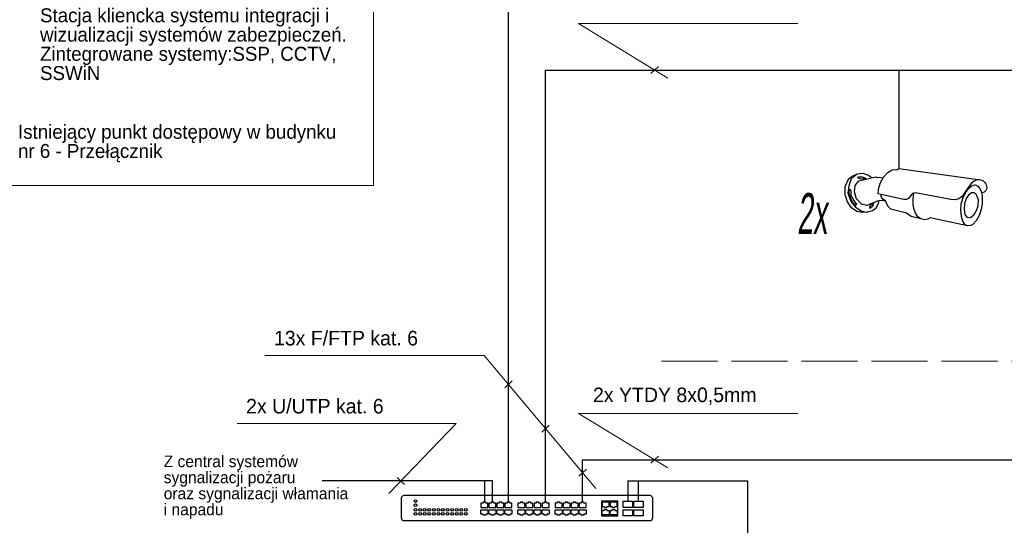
# Model space of a CAD drawing. Header units: centimetres. Extents: x 74448 to 96987, y -37016 to -10817.
# Tile 61 of 174: x 80411 to 82100, y -35775 to -34908. Entities that reach past the tile are written whole.
import ezdxf

# ---------------------------------------------------------------- set-up
doc = ezdxf.new("R2010")
doc.units = ezdxf.units.CM
doc.header["$LTSCALE"] = 0.02
doc.linetypes.add('ACAD_ISO02W100', pattern=[15, 12, -3])
doc.layers.get('0').update_dxf_attribs({"color": 8, "lineweight": 13})
doc.layers.add('_pk_opis legenda', color=7, linetype='Continuous')
doc.layers.add('okablowanie', color=7, linetype='Continuous')
for name, color, linetype, lineweight in [('CCTV', 7, 'Continuous', 25), ('ei30', 8, 'Continuous', 13), ('linia', 7, 'Continuous', 5)]:
    doc.layers.add(name, color=color, linetype=linetype, lineweight=lineweight)
doc.styles.add('1-100', font='arial.ttf', dxfattribs={"width": 0.5, "oblique": 5, "height": 20})
doc.styles.get("Standard").update_dxf_attribs({"font": 'arial.ttf', "height": 12})
doc.styles.add('Tomasz_W legenda', font='TCM_____.TTF')

# ---------------------------------------------------------------- blocks, each defined once
blk = doc.blocks.new('AAT_ZyXEL_24P')
blk.add_lwpolyline([(1, 9.71), (94, 9.71, -0.414214), (95, 8.71), (95, 1, -0.414214), (94, 0), (1, 0, -0.414214), (0, 1), (0, 8.71, -0.414214)], format="xyb", close=True)
for points in [[(81.96, 7.47), (75.67, 7.47), (75.67, 1.9), (81.96, 1.9)], [(87.48, 5.11), (83.97, 5.11), (83.97, 7.47), (87.48, 7.47)], [(91.45, 5.11), (87.95, 5.11), (87.95, 7.47), (91.45, 7.47)], [(31.37, 5.11), (32.69, 5.11), (32.69, 6.76), (31.85, 6.76), (31.85, 7.14), (31.37, 7.14), (30.89, 7.14), (30.89, 6.76), (30.05, 6.76), (30.05, 5.11)], [(31.37, 4.27), (32.69, 4.27), (32.69, 2.62), (31.85, 2.62), (31.85, 2.24), (31.37, 2.24), (30.89, 2.24), (30.89, 2.62), (30.05, 2.62), (30.05, 4.27)], [(34.4, 5.11), (35.73, 5.11), (35.73, 6.76), (34.89, 6.76), (34.89, 7.14), (34.4, 7.14), (33.92, 7.14), (33.92, 6.76), (33.08, 6.76), (33.08, 5.11)], [(34.4, 4.27), (35.73, 4.27), (35.73, 2.62), (34.89, 2.62), (34.89, 2.24), (34.4, 2.24), (33.92, 2.24), (33.92, 2.62), (33.08, 2.62), (33.08, 4.27)], [(37.44, 5.11), (38.76, 5.11), (38.76, 6.76), (37.92, 6.76), (37.92, 7.14), (37.44, 7.14), (36.96, 7.14), (36.96, 6.76), (36.12, 6.76), (36.12, 5.11)], [(37.44, 4.27), (38.76, 4.27), (38.76, 2.62), (37.92, 2.62), (37.92, 2.24), (37.44, 2.24), (36.96, 2.24), (36.96, 2.62), (36.12, 2.62), (36.12, 4.27)], [(40.47, 5.11), (41.8, 5.11), (41.8, 6.76), (40.96, 6.76), (40.96, 7.14), (40.47, 7.14), (39.99, 7.14), (39.99, 6.76), (39.15, 6.76), (39.15, 5.11)], [(40.47, 4.27), (41.8, 4.27), (41.8, 2.62), (40.96, 2.62), (40.96, 2.24), (40.47, 2.24), (39.99, 2.24), (39.99, 2.62), (39.15, 2.62), (39.15, 4.27)], [(45.41, 5.11), (46.73, 5.11), (46.73, 6.76), (45.89, 6.76), (45.89, 7.14), (45.41, 7.14), (44.93, 7.14), (44.93, 6.76), (44.09, 6.76), (44.09, 5.11)], [(45.41, 4.27), (46.73, 4.27), (46.73, 2.62), (45.89, 2.62), (45.89, 2.24), (45.41, 2.24), (44.93, 2.24), (44.93, 2.62), (44.09, 2.62), (44.09, 4.27)], [(48.45, 5.11), (49.77, 5.11), (49.77, 6.76), (48.93, 6.76), (48.93, 7.14), (48.45, 7.14), (47.96, 7.14), (47.96, 6.76), (47.12, 6.76), (47.12, 5.11)], [(48.45, 4.27), (49.77, 4.27), (49.77, 2.62), (48.93, 2.62), (48.93, 2.24), (48.45, 2.24), (47.96, 2.24), (47.96, 2.62), (47.12, 2.62), (47.12, 4.27)], [(51.48, 5.11), (52.8, 5.11), (52.8, 6.76), (51.96, 6.76), (51.96, 7.14), (51.48, 7.14), (51, 7.14), (51, 6.76), (50.16, 6.76), (50.16, 5.11)], [(51.48, 4.27), (52.8, 4.27), (52.8, 2.62), (51.96, 2.62), (51.96, 2.24), (51.48, 2.24), (51, 2.24), (51, 2.62), (50.16, 2.62), (50.16, 4.27)], [(54.52, 5.11), (55.84, 5.11), (55.84, 6.76), (55, 6.76), (55, 7.14), (54.52, 7.14), (54.03, 7.14), (54.03, 6.76), (53.19, 6.76), (53.19, 5.11)], [(54.52, 4.27), (55.84, 4.27), (55.84, 2.62), (55, 2.62), (55, 2.24), (54.52, 2.24), (54.03, 2.24), (54.03, 2.62), (53.19, 2.62), (53.19, 4.27)], [(59.45, 5.11), (60.78, 5.11), (60.78, 6.76), (59.94, 6.76), (59.94, 7.14), (59.45, 7.14), (58.97, 7.14), (58.97, 6.76), (58.13, 6.76), (58.13, 5.11)], [(59.45, 4.27), (60.78, 4.27), (60.78, 2.62), (59.94, 2.62), (59.94, 2.24), (59.45, 2.24), (58.97, 2.24), (58.97, 2.62), (58.13, 2.62), (58.13, 4.27)], [(62.49, 5.11), (63.81, 5.11), (63.81, 6.76), (62.97, 6.76), (62.97, 7.14), (62.49, 7.14), (62.01, 7.14), (62.01, 6.76), (61.17, 6.76), (61.17, 5.11)], [(62.49, 4.27), (63.81, 4.27), (63.81, 2.62), (62.97, 2.62), (62.97, 2.24), (62.49, 2.24), (62.01, 2.24), (62.01, 2.62), (61.17, 2.62), (61.17, 4.27)], [(65.52, 5.11), (66.85, 5.11), (66.85, 6.76), (66.01, 6.76), (66.01, 7.14), (65.52, 7.14), (65.04, 7.14), (65.04, 6.76), (64.2, 6.76), (64.2, 5.11)], [(65.52, 4.27), (66.85, 4.27), (66.85, 2.62), (66.01, 2.62), (66.01, 2.24), (65.52, 2.24), (65.04, 2.24), (65.04, 2.62), (64.2, 2.62), (64.2, 4.27)], [(68.56, 5.11), (69.88, 5.11), (69.88, 6.76), (69.04, 6.76), (69.04, 7.14), (68.56, 7.14), (68.08, 7.14), (68.08, 6.76), (67.24, 6.76), (67.24, 5.11)], [(68.56, 4.27), (69.88, 4.27), (69.88, 2.62), (69.04, 2.62), (69.04, 2.24), (68.56, 2.24), (68.08, 2.24), (68.08, 2.62), (67.24, 2.62), (67.24, 4.27)], [(77.27, 7.09), (75.95, 7.09), (75.95, 5.44), (76.79, 5.44), (76.79, 5.06), (77.27, 5.06), (77.75, 5.06), (77.75, 5.44), (78.59, 5.44), (78.59, 7.09)], [(77.27, 2.33), (75.95, 2.33), (75.95, 3.98), (76.79, 3.98), (76.79, 4.36), (77.27, 4.36), (77.75, 4.36), (77.75, 3.98), (78.59, 3.98), (78.59, 2.33)], [(80.3, 7.09), (78.98, 7.09), (78.98, 5.44), (79.82, 5.44), (79.82, 5.06), (80.3, 5.06), (80.79, 5.06), (80.79, 5.44), (81.63, 5.44), (81.63, 7.09)], [(80.3, 2.33), (78.98, 2.33), (78.98, 3.98), (79.82, 3.98), (79.82, 4.36), (80.3, 4.36), (80.79, 4.36), (80.79, 3.98), (81.63, 3.98), (81.63, 2.33)], [(87.48, 1.9), (83.97, 1.9), (83.97, 4.27), (87.48, 4.27)], [(91.45, 1.9), (87.95, 1.9), (87.95, 4.27), (91.45, 4.27)]]:
    blk.add_lwpolyline(points, close=True)
for centre in [(5.27, 7.55), (5.27, 5.98), (5.27, 4.25), (7, 4.25), (8.74, 4.25), (10.47, 4.25), (12.2, 4.25), (13.94, 4.25), (15.67, 4.25), (17.41, 4.25), (19.14, 4.25), (20.87, 4.25), (22.61, 4.25), (24.34, 4.25), (5.27, 2.68), (7, 2.68), (8.74, 2.68), (10.47, 2.68), (12.2, 2.68), (13.94, 2.68), (15.67, 2.68), (17.41, 2.68), (19.14, 2.68), (20.87, 2.68), (22.61, 2.68), (24.34, 2.68)]:
    blk.add_circle(centre, 0.508)
blk = doc.blocks.new('AAT_BULLET')
for points in [[(41.96, 3.43), (41.07, 3.35), (40.23, 2.99), (39.44, 2.31), (38.74, 1.43), (37.85, 0.25), (37.13, -0.9), (36.53, -1.8), (35.51, -2.52), (34.48, -2.82), (32.97, -2.73), (21.92, -0.7), (20.98, -0.92), (20.31, -1.7), (19.73, -2.39), (19.08, -2.8), (18.29, -2.77), (10.33, -0.96), (10.42, 0.53), (11.02, 2.56), (12, 4.25), (13.3, 5.72), (14.63, 6.48), (15.34, 6.63), (16.11, 6.57), (16.71, 6.93)], [(16.71, 6.93), (42.24, 3.39)], [(6.63, -6.71), (5.32, -6.77), (3.6, -6.54), (1.99, -5.35), (0.73, -3.51), (0.01, -1.27), (-0.01, 1.27), (1.15, 3.78), (2.53, 4.74), (3.71, 5.12)], [(8.33, 4.05), (7.05, 4.9), (5.56, 5.37), (3.71, 5.12), (1.86, 3.75), (1.1, 1.53), (0.85, -0.77), (1.72, -3.23), (3.21, -5.11), (4.94, -6.26), (6.63, -6.71), (8.5, -6.18), (9.63, -5.34), (10.36, -3.96), (10.58, -3.13)], [(12.6, -3.25), (11.57, -3.09), (10.34, -3.14), (9.4, -3.46), (8.47, -3.93), (6.73, -4.64), (5.1, -4.22), (3.56, -2.59), (2.89, -0.4), (3.06, 1.67), (4.26, 3.05), (9.51, 4.34), (9.94, 4.12), (10.85, 4.26), (11.89, 4.05)], [(42.24, 3.39), (42.66, 3.27), (43.05, 3.06), (43.45, 2.7), (43.78, 2.24), (43.98, 1.85), (44.12, 1.46), (44.17, 1.05), (44.13, 0.45), (43.87, 0.03), (43.42, -0.41), (43.05, -0.58), (42.53, -0.73), (42.71, -1.56), (42.78, -2.82), (42.78, -4.07), (42.43, -5.84), (41.77, -7.71), (40.91, -9.43), (39.91, -10.46), (39.22, -10.83), (38.23, -10.97), (37.42, -10.64), (36.67, -9.5), (36.28, -8.03), (36.14, -6.08), (36.23, -4.19), (36.68, -2.42), (37.51, -0.68), (38.56, 0.74), (39.49, 1.56), (40.05, 1.77), (40.7, 1.79), (41.4, 1.4), (41.98, 0.7), (42.47, -0.3), (42.53, -0.73)], [(24.82, -9.12), (20.6, -8.01), (19.18, -6.97), (14.26, -5.73), (13.26, -4.82), (12.56, -3.15), (11.76, -2.6), (11.27, -1.82), (11.22, -1.17)], [(38.23, -10.97), (26.48, -8.48), (25.8, -8.87), (24.82, -9.12), (23.56, -8.79), (22.72, -8.17), (21.96, -7.05), (21.43, -5.59), (21.23, -4.22), (21.24, -2.48), (21.45, -0.81)]]:
    blk.add_lwpolyline(points)
for points in [[(4.48, 4.36), (5.28, 4.32), (6.12, 3.99), (6.47, 3.85), (6.4, 3.66), (6.09, 3.58), (5.33, 3.58), (4.68, 3.69), (4.19, 3.78), (4.08, 4.03), (4.01, 4.37)], [(1.37, 0.51), (1.72, -0.02), (1.76, -0.93), (1.79, -1.49), (2.23, -2.3), (2.69, -3.01), (2.96, -3.55), (3.51, -4.18), (3.26, -4.67), (2.59, -4.05), (2.11, -3.19), (1.4, -1.69), (1.25, -1), (1.24, 0.17)], [(40.83, -1.03), (41.46, -2.73), (41.37, -4.8), (40.92, -6.25), (40.01, -7.74), (39.1, -8.49), (38.18, -8.42), (37.45, -7.48), (37.24, -5.83), (37.38, -3.92), (37.89, -2.41), (38.68, -1.2), (39.46, -0.57), (40.27, -0.59)], [(7.65, -5.5), (8.46, -4.89), (8.79, -4.45), (8.93, -4.03), (8.5, -4.08), (8.28, -4.21), (8.1, -4.38), (7.77, -4.68), (7.6, -5.06), (7.59, -5.39)]]:
    blk.add_lwpolyline(points, close=True)

msp = doc.modelspace()

# ---------------------------------------------------------------- linework, layer by layer
at = {"layer": 'linia'}
for p, q in [((81745.6, -34914.8), (81369.7, -34914.8)), ((81369.7, -34914.8), (81523, -35008.3)), ((81493.9, -35000.4), (81506.7, -34988.4)), ((81207.7, -35483.9), (80831.8, -35483.9)), ((81207.7, -35483.9), (81399.2, -35712.2)), ((81243.1, -35539.7), (81255.9, -35527.7)), ((81745.6, -35583.4), (81369.7, -35583.4)), ((81369.7, -35583.4), (81523, -35676.8)), ((81160, -35600.7), (80784, -35600.7)), ((81160, -35600.7), (81044.3, -35720.8)), ((81306.7, -35615.5), (81319.5, -35603.6)), ((81493.9, -35668.9), (81506.7, -35657)), ((81370.3, -35691.4), (81383.1, -35679.4)), ((81071.4, -35705.3), (81058.5, -35693.3))]:
    msp.add_line(p, q, dxfattribs=at)
at = {"layer": 'linia', "linetype": 'ACAD_ISO02W100', "lineweight": 15, "ltscale": 400}
msp.add_line((81512.2, -35493.9), (83125.6, -35493.9), dxfattribs=at)
at = {"layer": 'linia', "linetype": 'ACAD_ISO02W100'}
msp.add_lwpolyline([(81018.2, -34376.4), (79542.5, -34376.4), (79542.5, -35192.2), (81018.2, -35192.2)], close=True, dxfattribs=at)
at = {"layer": 'okablowanie'}
for p, q in [((81249.5, -35735.6), (81249.5, -34325.9)), ((81313.1, -35735.6), (81313.1, -34994.4)), ((81313.1, -34994.4), (82419.1, -34994.4)), ((81918.9, -34994.4), (81918.9, -35163.3)), ((81376.7, -35735.6), (81376.7, -35663)), ((81376.7, -35663), (82419.1, -35663)), ((81222, -35699.3), (80930, -35699.3)), ((81208.3, -35699.3), (81208.3, -35735.6)), ((81222, -35735.6), (81222, -35699.3)), ((81454.4, -35699.3), (81659.7, -35699.3)), ((81454.4, -35699.3), (81454.4, -35734.1)), ((81472.4, -35734.1), (81472.4, -35699.3)), ((81659.7, -35699.3), (81659.7, -36178.3))]:
    msp.add_line(p, q, dxfattribs=at)

# ---------------------------------------------------------------- block references
at = {"layer": 'CCTV'}
for name, p, xscale, yscale, zscale in [('AAT_BULLET', (81827.1, -35201.4), 5.492540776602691, 5.492540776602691, 5.492540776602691), ('AAT_ZyXEL_24P', (81066.2, -35768), 4.52808708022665, 4.52808708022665, 4.52808708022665)]:
    msp.add_blockref(name, p, dxfattribs=dict(at, xscale=xscale, yscale=yscale, zscale=zscale))

# ---------------------------------------------------------------- texts
at = {"layer": '_pk_opis legenda', "ltscale": 0.5, "attachment_point": 4, "line_spacing_factor": 0.825, "style": 'Tomasz_W legenda'}
for s, insert, char_height, width in [('Stacja kliencka systemu integracji i wizualizacji systemów zabezpieczeń.\\PZintegrowane systemy:SSP, CCTV,\\PSSWiN', (80446.1, -34950.2, 126.1), 24, 660.348), ('Istniejący punkt dostępowy w budynku\\Pnr 6 - Przełącznik ', (80408.3, -35120.4), 24, 660.348), ('13x F/FTP kat. 6', (80847.3, -35454.5), 25, 3364.663), (' 2x YTDY 8x0,5mm', (81385.2, -35554), 25, 3364.663), ('2x U/UTP kat. 6', (80799.5, -35571.3), 25, 3364.663), ('Z central systemów sygnalizacji pożaru\\Poraz sygnalizacji włamania i napadu', (80658.2, -35710), 20, 328.577)]:
    msp.add_mtext(s, dxfattribs=dict(at, insert=insert, char_height=char_height, width=width))
at = {"layer": 'CCTV', "insert": (81731.1, -35240.5), "char_height": 70, "width": 1910.218, "attachment_point": 4, "line_spacing_factor": 0.8, "style": '1-100'}
msp.add_mtext(' 2x', dxfattribs=at)
at = {"layer": 'ei30', "char_height": 16, "attachment_point": 1}
for s, insert, width in [('\\pi217.64;EI15', (77371.8, -35014.2), 260.963), ('\\pi244.27;WYKONAĆ PRZEPONĘ POZIOMĄ \\P\\pi240.04;METODĄ INIEKCJI CIŚNIENIOWEJ \\P\\pi341.98;NA PODANYM ODCINKU', (77347.8, -35578.8), 598.031)]:
    msp.add_mtext(s, dxfattribs=dict(at, insert=insert, width=width))

doc.saveas('drawing.dxf')
